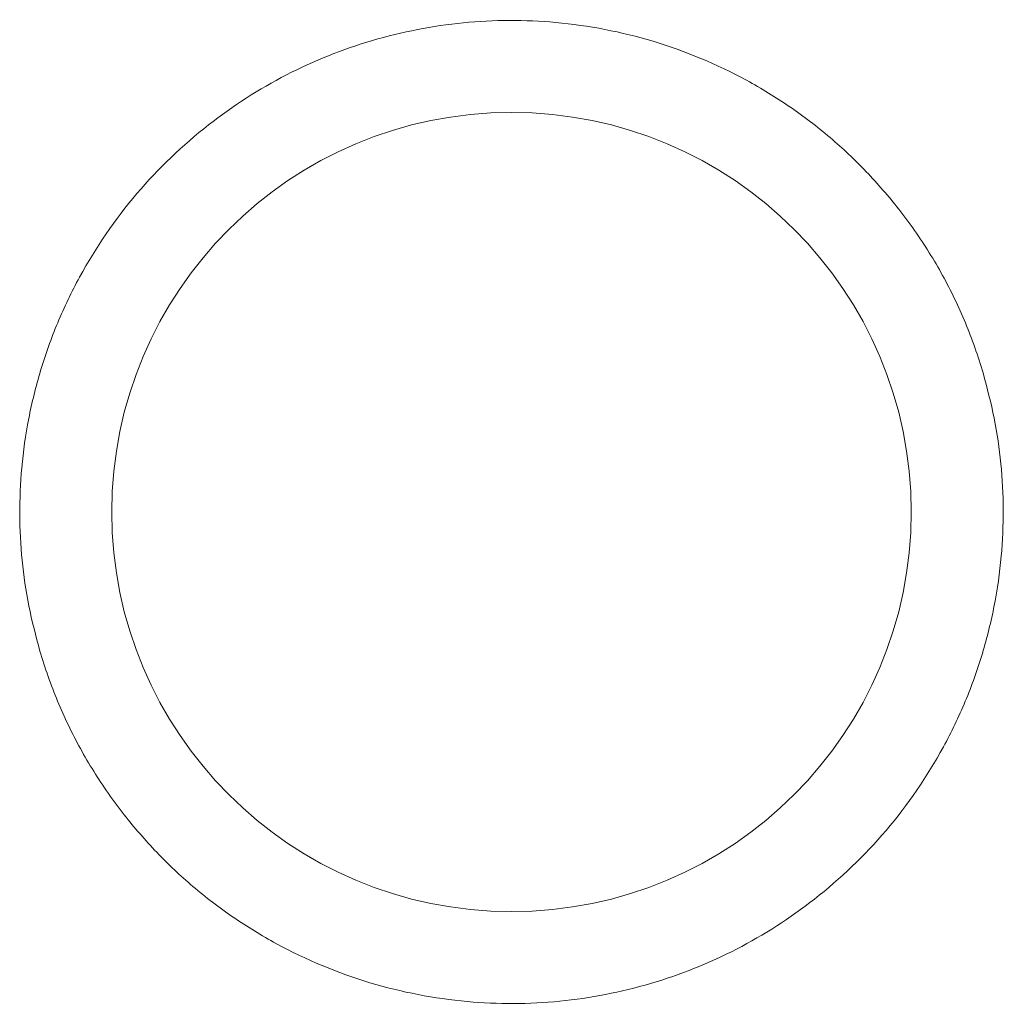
# Paper-space layout '_Back' of a CAD drawing. Header units: millimetres. Extents: x -1507 to 1506, y 5 to 2555.
# Tile 4 of 25: x -788.76 to -781.38, y 379.42 to 386.81. Entities that reach past the tile are written whole.
import ezdxf

# ---------------------------------------------------------------- set-up
doc = ezdxf.new("R2010")
doc.units = ezdxf.units.MM

psp = doc.layouts.new('_Back')

# ---------------------------------------------------------------- linework, layer by layer
at = {"color": 144, "linetype": 'Continuous', "lineweight": 18}
psp.add_circle((-785.0658, 383.1188), 3, dxfattribs=at)
for points in [[(-781.5266, 384.163), (-781.5465, 384.2267), (-781.586, 384.3536), (-781.6579, 384.5391), (-781.7387, 384.72), (-781.8293, 384.8959), (-781.9294, 385.0669), (-782.0392, 385.2329), (-782.1922, 385.4396), (-782.399, 385.6783), (-782.6727, 385.9359), (-782.9734, 386.1662), (-783.4063, 386.4316), (-783.9908, 386.6757), (-784.7152, 386.8154), (-785.4306, 386.8138), (-786.1159, 386.6785), (-786.7651, 386.4201), (-787.3668, 386.0331), (-787.8995, 385.5225), (-788.2577, 385.0003), (-788.4773, 384.5424), (-788.6048, 384.1859), (-788.6949, 383.8209), (-788.7459, 383.459), (-788.7617, 383.1028), (-788.7437, 382.7558), (-788.6947, 382.4113), (-788.635, 382.1871), (-788.605, 382.0745)], [(-788.605, 382.0745), (-788.5851, 382.0108), (-788.5456, 381.8839), (-788.4737, 381.6984), (-788.3929, 381.5175), (-788.3023, 381.3416), (-788.2022, 381.1706), (-788.0924, 381.0046), (-787.9394, 380.7979), (-787.7326, 380.5592), (-787.4589, 380.3016), (-787.1583, 380.0713), (-786.7253, 379.8059), (-786.1409, 379.5618), (-785.4164, 379.4221), (-784.701, 379.4237), (-784.0157, 379.559), (-783.3665, 379.8174), (-782.7648, 380.2044), (-782.2321, 380.715), (-781.8739, 381.2372), (-781.6543, 381.6951), (-781.5269, 382.0516), (-781.4367, 382.4166), (-781.3858, 382.7785), (-781.3699, 383.1347), (-781.3879, 383.4817), (-781.4369, 383.8262), (-781.4966, 384.0504), (-781.5266, 384.163)]]:
    psp.add_open_spline(points, degree=3, knots=[0, 0, 0, 0, 0.017277, 0.03443, 0.05151, 0.068566, 0.085649, 0.10281, 0.120098, 0.152252, 0.184451, 0.217289, 0.250174, 0.315809, 0.38008, 0.440024, 0.500014, 0.559959, 0.619949, 0.68422, 0.749855, 0.782693, 0.815578, 0.847732, 0.879931, 0.910075, 0.939954, 0.969839, 1, 1, 1, 1], dxfattribs=at)

doc.saveas('drawing.dxf')
